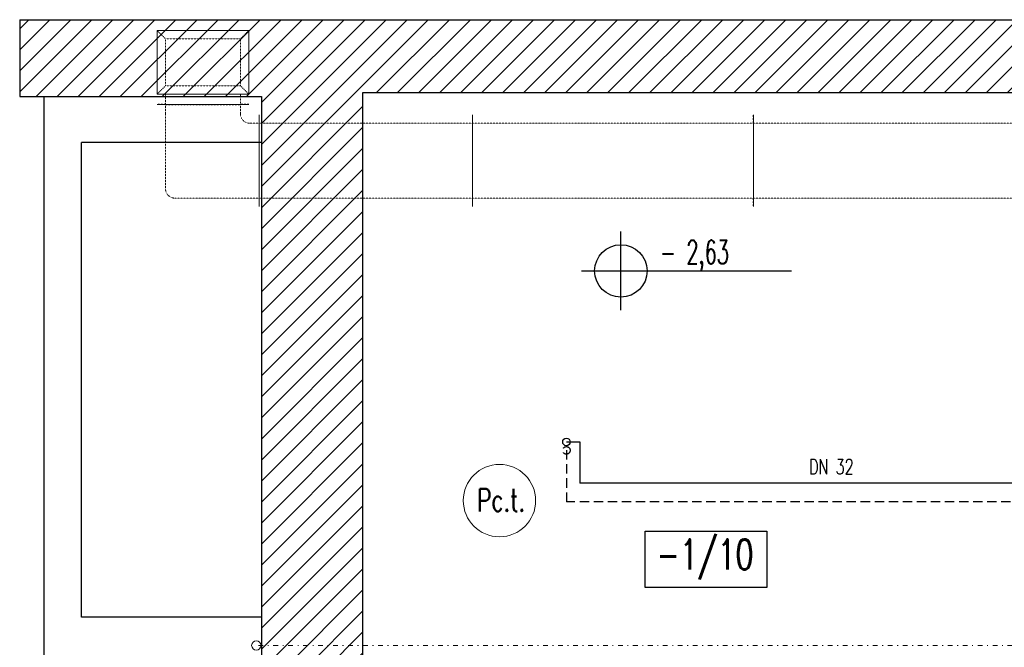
# Model space of a CAD drawing. Header units: millimetres. Extents: x 167273 to 188273, y -125105 to -88145.
# Tile 181 of 210: x 170976 to 171502, y -91481 to -91146. Entities that reach past the tile are written whole.
import ezdxf
from ezdxf.enums import TextEntityAlignment as Align

# ---------------------------------------------------------------- set-up
doc = ezdxf.new("R2010")
doc.units = ezdxf.units.MM
for name, pattern in [('PW-WM-SZKOŁA PLASTYCZNA 2018-05-30KN wentylacja kuchni$0$DASHED', [0.75, 0.5, -0.25]), ('PW-WM-SZKOŁA PLASTYCZNA 2018-05-30KN wentylacja kuchni$0$WENT_2', [1.5, 0.5, -1]), ('PW-WM-SZKOŁA PLASTYCZNA 2018-05-30KN wentylacja kuchni$0$WENT_3', [1.6, 0.5, -0.5, 0.1, -0.5])]:
    doc.linetypes.add(name, pattern=pattern)
for name, color, linetype in [('a-op_text', 9, 'Continuous'), ('b-widokowa', 7, 'Continuous'), ('b-ściany', 2, 'Continuous'), ('h-hatch', 8, 'Continuous'), ('opis text', 9, 'Continuous')]:
    doc.layers.add(name, color=color, linetype=linetype)
for name, color, linetype, lineweight in [('PW-WM-SZKOŁA PLASTYCZNA 2018-05-30KN wentylacja kuchni$0$FLUID-C-2', 251, 'Continuous', 5), ('PW-WM-SZKOŁA PLASTYCZNA 2018-05-30KN wentylacja kuchni$0$FLUID-C-2-HID', 251, 'Continuous', 5), ('PW-WM-SZKOŁA PLASTYCZNA 2018-05-30KN wentylacja kuchni$0$TIS_CH_FREON', 251, 'PW-WM-SZKOŁA PLASTYCZNA 2018-05-30KN wentylacja kuchni$0$WENT_3', 5), ('PW-WM-SZKOŁA PLASTYCZNA 2018-05-30KN wentylacja kuchni$0$TIS_CO_PION', 251, 'Continuous', 5), ('PW-WM-SZKOŁA PLASTYCZNA 2018-05-30KN wentylacja kuchni$0$TIS_CO_POWROT', 251, 'PW-WM-SZKOŁA PLASTYCZNA 2018-05-30KN wentylacja kuchni$0$DASHED', 5), ('PW-WM-SZKOŁA PLASTYCZNA 2018-05-30KN wentylacja kuchni$0$TIS_CO_ZASILANIE', 251, 'Continuous', 5), ('PW-WM-SZKOŁA PLASTYCZNA 2018-05-30KN wentylacja kuchni$0$TIS_CO_ŚR', 251, 'Continuous', 5)]:
    doc.layers.add(name, color=color, linetype=linetype, lineweight=lineweight)
doc.styles.add('PPAB_100', font='romans.shx', dxfattribs={"width": 0.7, "height": 12})
doc.styles.add('PPAB_50', font='romans.shx', dxfattribs={"width": 0.7, "height": 8})

# ---------------------------------------------------------------- blocks, each defined once
blk = doc.blocks.new('kotapozioma')
for p, q in [((49330.12, 104.43), (49330.12, 134.43)), ((49315.12, 119.43), (49395.12, 119.43))]:
    blk.add_line(p, q)
blk.add_circle((49330.12, 119.43), 10)
at = {"layer": 'opis text', "style": 'PPAB_50'}
for tag, p in [('ZNAK', (49345.12, 119.43)), ('WARTOSC', (49355.12, 119.43))]:
    blk.add_attdef(tag, text='', height=9, dxfattribs=at).set_placement(p, align=Align.BOTTOM_LEFT)
blk = doc.blocks.new('*U1073')
at = {"linetype": 'Continuous', "lineweight": -2}
for p, q in [((750, 200), (750, 245)), ((750, -200), (750, 200)), ((750, -245), (750, -200))]:
    blk.add_line(p, q, dxfattribs=at)
at = {"color": 0, "linetype": 'ByBlock', "lineweight": -2}
for p, q in [((-750, 200), (750, 200)), ((-750, -200), (750, -200))]:
    blk.add_line(p, q, dxfattribs=at)
at = {"layer": 'PW-WM-SZKOŁA PLASTYCZNA 2018-05-30KN wentylacja kuchni$0$FLUID-C-2-HID', "linetype": 'PW-WM-SZKOŁA PLASTYCZNA 2018-05-30KN wentylacja kuchni$0$WENT_2', "lineweight": -3}
for p, q in [((-750, 200), (-750, 245)), ((-750, -245), (-750, -200))]:
    blk.add_line(p, q, dxfattribs=at)
blk = doc.blocks.new('*U1071')
at = {"linetype": 'Continuous', "lineweight": -2}
for p, q in [((750, 200), (750, 245)), ((750, -200), (750, 200)), ((750, -245), (750, -200))]:
    blk.add_line(p, q, dxfattribs=at)
at = {"color": 0, "linetype": 'ByBlock', "lineweight": -2}
for p, q in [((-750, 200), (750, 200)), ((-750, -200), (750, -200))]:
    blk.add_line(p, q, dxfattribs=at)
at = {"layer": 'PW-WM-SZKOŁA PLASTYCZNA 2018-05-30KN wentylacja kuchni$0$FLUID-C-2-HID', "linetype": 'PW-WM-SZKOŁA PLASTYCZNA 2018-05-30KN wentylacja kuchni$0$WENT_2', "lineweight": -3}
for p, q in [((-750, 200), (-750, 245)), ((-750, -245), (-750, -200))]:
    blk.add_line(p, q, dxfattribs=at)
blk = doc.blocks.new('*U1072')
at = {"linetype": 'Continuous', "lineweight": -2}
for p, q in [((-569, 200), (-569, 245)), ((569, 200), (569, 245)), ((-569, -200), (-569, 200)), ((569, -200), (569, 200)), ((-569, -245), (-569, -200)), ((569, -245), (569, -200))]:
    blk.add_line(p, q, dxfattribs=at)
at = {"color": 0, "linetype": 'ByBlock', "lineweight": -2}
for p, q in [((-569, 200), (569, 200)), ((-569, -200), (569, -200))]:
    blk.add_line(p, q, dxfattribs=at)
blk = doc.blocks.new('*U1069')
at = {"linetype": 'Continuous', "lineweight": -2}
for p, q in [((260, 240), (260, 285)), ((260, -160), (260, 240)), ((260, -205), (260, -160)), ((-285, -260), (-240, -260)), ((-240, -260), (160, -260)), ((160, -260), (205, -260))]:
    blk.add_line(p, q, dxfattribs=at)
at = {"color": 0, "linetype": 'ByBlock', "lineweight": -2}
for p, q in [((-190, 240), (210, 240)), ((210, 240), (240, 240)), ((240, 240), (260, 240)), ((-240, -210), (-240, 190)), ((-240, -210), (-240, -240)), ((160, -210), (160, -240)), ((210, -160), (240, -160)), ((240, -160), (260, -160)), ((-240, -240), (-240, -260)), ((160, -240), (160, -260))]:
    blk.add_line(p, q, dxfattribs=at)
at = {"color": 0, "linetype": 'ByBlock', "lineweight": -2, "extrusion": (8.91048e-29, -4.73317e-32, -1)}
for centre in [(-190, 190), (-190, 190), (-190, 190), (210, -210), (210, -210)]:
    blk.add_ellipse(centre, major_axis=(-50, 0), ratio=1, start_param=0, end_param=1.570796, dxfattribs=at)
blk = doc.blocks.new('*U1068')
at = {"color": 0, "linetype": 'ByBlock', "lineweight": -2}
for p, q in [((0, 165, 200), (0, 210, 245)), ((0, 210, -245), (0, 165, -200)), ((0, 165, -200), (0, 165, 200)), ((0, 115, -200), (0, 165, -200)), ((0, -85, 200), (0, 165, 200)), ((0, -85, -200), (0, 115, -200)), ((0, -130, -245), (0, -85, -200)), ((0, -85, -200), (0, -85, 200)), ((0, -130, 245), (0, -85, 200)), ((0, -135, 200), (0, -130, 200)), ((0, -135, -200), (0, -130, -200)), ((0, -165, 200), (0, -135, 200)), ((0, -135, -200), (0, -165, -200)), ((0, -165, -200), (0, -185, -200)), ((0, -185, 200), (0, -165, 200))]:
    blk.add_line(p, q, dxfattribs=at)
at = {"linetype": 'Continuous', "lineweight": -2}
for p, q in [((0, 210, -245), (0, 210, 245)), ((0, -130, -245), (0, 210, -245)), ((0, 210, 245), (0, -130, 245)), ((0, -130, 245), (0, -130, -245))]:
    blk.add_line(p, q, dxfattribs=at)
at = {"layer": 'PW-WM-SZKOŁA PLASTYCZNA 2018-05-30KN wentylacja kuchni$0$FLUID-C-2-HID', "linetype": 'PW-WM-SZKOŁA PLASTYCZNA 2018-05-30KN wentylacja kuchni$0$WENT_2', "lineweight": -3}
for p, q in [((0, -185, 200), (0, -185, 245)), ((0, -185, 200), (0, -185, -200)), ((0, -185, -245), (0, -185, -200))]:
    blk.add_line(p, q, dxfattribs=at)

msp = doc.modelspace()

# ---------------------------------------------------------------- hatches: boundary and pattern name
at = {"layer": 'h-hatch'}
h = msp.add_hatch(dxfattribs=at)
h.set_pattern_fill('ANSI31', color=256, scale=2.5, style=0)
h.set_pattern_definition([(45, (0, -5000), (-5.61266008, 5.61266008), [])])
h.paths.add_polyline_path([(171159.44, -91184.89), (171580.44, -91184.89), (171580.44, -91145.89), (170976.44, -91145.89), (170976.44, -91186.89), (171105.44, -91186.89), (171105.44, -91492.89), (171159.44, -91492.89)])

# ---------------------------------------------------------------- linework, layer by layer
at = {"layer": 'a-op_text', "ltscale": 0.5}
msp.add_lwpolyline([(171310.27, -91448.98), (171310.27, -91418.98), (171375.27, -91418.98), (171375.27, -91448.98)], close=True, dxfattribs=at)
at = {"layer": 'b-widokowa'}
for p, q in [((170989.44, -91757.89), (170989.44, -91186.89)), ((171009.44, -91318.14), (171009.44, -91211.39)), ((171105.44, -91211.39), (171009.44, -91211.39)), ((171009.44, -91464.89), (171009.44, -91318.14)), ((171105.44, -91464.89), (171009.44, -91464.89))]:
    msp.add_line(p, q, dxfattribs=at)
at = {"layer": 'b-ściany'}
for p, q in [((170976.44, -91145.89), (171580.44, -91145.89)), ((170976.44, -91145.89), (170976.44, -91186.89)), ((170976.44, -91186.89), (171105.44, -91186.89)), ((171105.44, -91186.89), (171105.44, -91492.89)), ((171580.44, -91184.89), (171159.44, -91184.89)), ((171159.44, -91184.89), (171159.44, -91492.89))]:
    msp.add_line(p, q, dxfattribs=at)
at = {"layer": 'PW-WM-SZKOŁA PLASTYCZNA 2018-05-30KN wentylacja kuchni$0$TIS_CH_FREON', "ltscale": 5}
msp.add_line((171522.34, -91479.95), (171102.77, -91479.95), dxfattribs=at)
at = {"layer": 'PW-WM-SZKOŁA PLASTYCZNA 2018-05-30KN wentylacja kuchni$0$TIS_CH_FREON', "linetype": 'Continuous', "ltscale": 5}
msp.add_circle((171102.77, -91479.91), 2.5, dxfattribs=at)
at = {"layer": 'PW-WM-SZKOŁA PLASTYCZNA 2018-05-30KN wentylacja kuchni$0$TIS_CO_PION'}
msp.add_circle((171232.56, -91402.6, -5715), 19.31, dxfattribs=at)
at = {"layer": 'PW-WM-SZKOŁA PLASTYCZNA 2018-05-30KN wentylacja kuchni$0$TIS_CO_POWROT', "lineweight": 30, "ltscale": 10}
for p in [(171268.29, -91375.71), (171745.37, -91403.26)]:
    msp.add_line(p, (171268.29, -91403.26), dxfattribs=at)
msp.add_circle((171268.29, -91375.8), 2, dxfattribs=at)
at = {"layer": 'PW-WM-SZKOŁA PLASTYCZNA 2018-05-30KN wentylacja kuchni$0$TIS_CO_ZASILANIE', "lineweight": 30}
for p, q in [((171268.3, -91371.3), (171275.5, -91371.3)), ((171275.5, -91371.3), (171275.5, -91393.26)), ((171755.37, -91393.26), (171275.5, -91393.26))]:
    msp.add_line(p, q, dxfattribs=at)
msp.add_circle((171268.3, -91371.3), 2, dxfattribs=at)

# ---------------------------------------------------------------- block references
at = {"layer": 'opis text'}
ref = msp.add_blockref('kotapozioma', (102235.2, -91447.19), dxfattribs=dict(at, xscale=1.4, yscale=1.4, zscale=1.4))
ref.add_attrib('WARTOSC', '2,63', dxfattribs={"height": 12.6, "style": 'PPAB_100', "width": 0.6}).set_placement((171332.36, -91279.99), align=Align.BOTTOM_LEFT)
ref.add_attrib('ZNAK', '-', dxfattribs={"height": 12.6, "style": 'PPAB_100', "width": 0.6}).set_placement((171318.36, -91279.99), align=Align.BOTTOM_LEFT)
at = {"layer": 'PW-WM-SZKOŁA PLASTYCZNA 2018-05-30KN wentylacja kuchni$0$FLUID-C-2', "linetype": 'PW-WM-SZKOŁA PLASTYCZNA 2018-05-30KN wentylacja kuchni$0$WENT_2', "extrusion": (-1, -2.44929e-16, -1.83697e-16), "xscale": 0.1, "yscale": 0.1, "zscale": 0.1000000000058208, "rotation": 90}
msp.add_blockref('*U1068', (91172.65, -53, -171074.27), dxfattribs=at)
at = {"layer": 'PW-WM-SZKOŁA PLASTYCZNA 2018-05-30KN wentylacja kuchni$0$FLUID-C-2', "linetype": 'PW-WM-SZKOŁA PLASTYCZNA 2018-05-30KN wentylacja kuchni$0$WENT_2', "extrusion": (0, -1.22465e-16, -1), "xscale": 0.1000000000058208, "yscale": 0.1000000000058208, "zscale": 0.1, "rotation": 180}
msp.add_blockref('*U1069', (-171078.27, -91217.15, 57), dxfattribs=at)
at = {"layer": 'PW-WM-SZKOŁA PLASTYCZNA 2018-05-30KN wentylacja kuchni$0$FLUID-C-2', "linetype": 'PW-WM-SZKOŁA PLASTYCZNA 2018-05-30KN wentylacja kuchni$0$WENT_2', "extrusion": (-1.22465e-16, -3.42114e-48, -1), "xscale": 0.1000000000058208, "yscale": 0.1000000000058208, "zscale": 0.1}
for name, p in [('*U1072', (-171161.19, -91221.15, 57)), ('*U1071', (-171293.09, -91221.15, 57)), ('*U1073', (-171443.09, -91221.15, 57))]:
    msp.add_blockref(name, p, dxfattribs=at)

# ---------------------------------------------------------------- texts
at = {"layer": 'a-op_text', "ltscale": 0.5, "insert": (171342.27, -91433.98), "char_height": 16, "width": 60, "attachment_point": 5, "style": 'PPAB_100'}
msp.add_mtext('-1/{\\Fromans.shx|c238;10}', dxfattribs=at)
at = {"layer": 'PW-WM-SZKOŁA PLASTYCZNA 2018-05-30KN wentylacja kuchni$0$TIS_CO_PION', "insert": (171220.69, -91396.37, -5715), "char_height": 12, "width": 45.5186, "attachment_point": 1, "style": 'PPAB_100'}
msp.add_mtext('Pc.t.', dxfattribs=at)
at = {"layer": 'PW-WM-SZKOŁA PLASTYCZNA 2018-05-30KN wentylacja kuchni$0$TIS_CO_ŚR', "insert": (171397.84, -91388.55, -2857.5), "char_height": 8, "width": 34.0099, "attachment_point": 7, "style": 'PPAB_50'}
msp.add_mtext('DN 32', dxfattribs=at)

doc.saveas('drawing.dxf')
